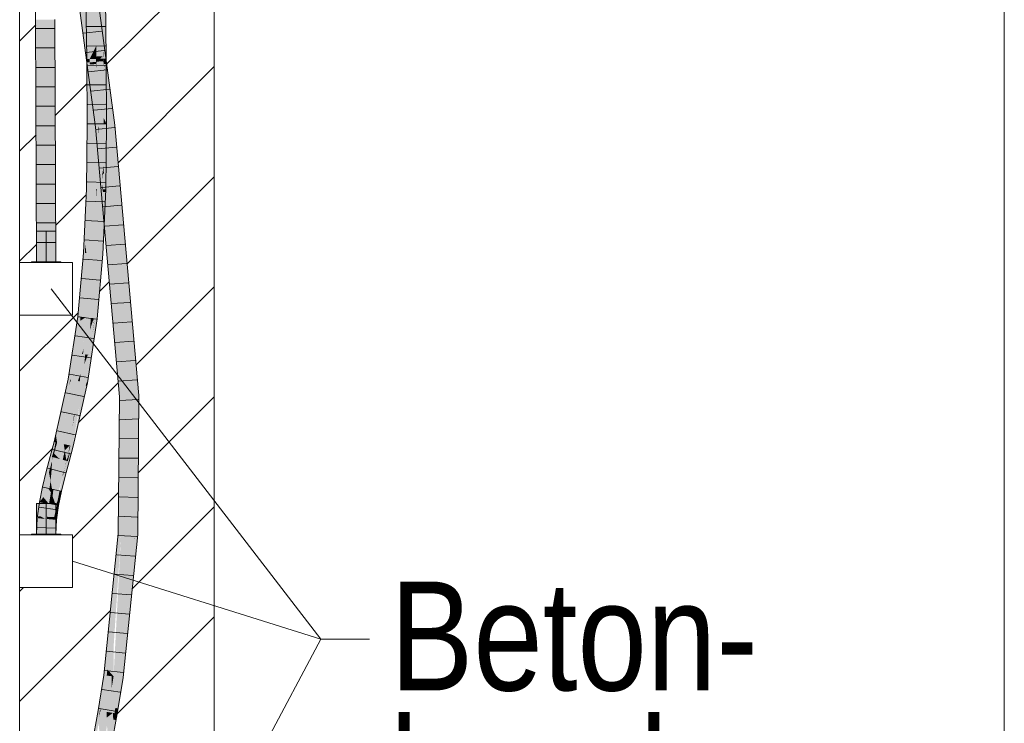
# Model space of a CAD drawing. Extents: x -420 to 300, y 62 to 1162.
# Tile 81 of 130: x 169.43 to 182.08, y 693.42 to 702.46. Entities that reach past the tile are written whole.
import ezdxf
from ezdxf.lldxf.tags import DXFTag

# ---------------------------------------------------------------- set-up
doc = ezdxf.new("R2010")
doc.units = 0
doc.layers.get('0').update_dxf_attribs({"lineweight": 35})
for name, color, linetype, lineweight, true_color in [('E_Betonbaudose', 1, 'Continuous', 13, 0xff0000), ('E_Detail_Beschriftung', 7, 'Continuous', 13, 0x009900), ('E_Detail_Wandschraffur', 7, 'Continuous', 5, 0xc0c0c0), ('E_Leerrohr 25-A06G9FCX8I', 7, 'Continuous', 9, 0xff8000), ('E_Leerrohr 25-Shading', 7, 'Continuous', 9, 0xff8000)]:
    doc.layers.add(name, color=color, linetype=linetype, lineweight=lineweight, true_color=true_color)
doc.layers.add('E_Detail_Linie_Text_Bem', color=7, linetype='Continuous', lineweight=13)
doc.styles.get("Standard").update_dxf_attribs({"font": 'ARIALN.TTF'})
tags = doc.linetypes.add('fein_strichliert', pattern=[4, 1, -2, 1]).pattern_tags.tags
tags[8:9] = [DXFTag(74, 4), DXFTag(75, 0), DXFTag(340, '0'), DXFTag(46, 0.0), DXFTag(50, 0.0), DXFTag(44, 0.0), DXFTag(45, 0.0)]
tags[6:7] = [DXFTag(74, 4), DXFTag(75, 0), DXFTag(340, '0'), DXFTag(46, 0.0), DXFTag(50, 0.0), DXFTag(44, 0.0), DXFTag(45, 0.0)]
tags[4:5] = [DXFTag(74, 4), DXFTag(75, 0), DXFTag(340, '0'), DXFTag(46, 0.0), DXFTag(50, 0.0), DXFTag(44, 0.0), DXFTag(45, 0.0)]
tags = doc.linetypes.add('fein_strichliert-A06G9FCV8I', pattern=[4, 1, -2, 1]).pattern_tags.tags
tags[8:9] = [DXFTag(74, 4), DXFTag(75, 0), DXFTag(340, '0'), DXFTag(46, 0.0), DXFTag(50, 0.0), DXFTag(44, 0.0), DXFTag(45, 0.0)]
tags[6:7] = [DXFTag(74, 4), DXFTag(75, 0), DXFTag(340, '0'), DXFTag(46, 0.0), DXFTag(50, 0.0), DXFTag(44, 0.0), DXFTag(45, 0.0)]
tags[4:5] = [DXFTag(74, 4), DXFTag(75, 0), DXFTag(340, '0'), DXFTag(46, 0.0), DXFTag(50, 0.0), DXFTag(44, 0.0), DXFTag(45, 0.0)]
tags = doc.linetypes.add('STRICHPUNKT2-A06G9FCY8I', pattern=[12.7, 6.35, -3.175, 0, -3.175]).pattern_tags.tags
tags[10:11] = [DXFTag(74, 4), DXFTag(75, 0), DXFTag(340, '0'), DXFTag(46, 0.0), DXFTag(50, 0.0), DXFTag(44, 0.0), DXFTag(45, 0.0)]
tags[8:9] = [DXFTag(74, 4), DXFTag(75, 0), DXFTag(340, '0'), DXFTag(46, 0.0), DXFTag(50, 0.0), DXFTag(44, 0.0), DXFTag(45, 0.0)]
tags[6:7] = [DXFTag(74, 4), DXFTag(75, 0), DXFTag(340, '0'), DXFTag(46, 0.0), DXFTag(50, 0.0), DXFTag(44, 0.0), DXFTag(45, 0.0)]
tags[4:5] = [DXFTag(74, 4), DXFTag(75, 0), DXFTag(340, '0'), DXFTag(46, 0.0), DXFTag(50, 0.0), DXFTag(44, 0.0), DXFTag(45, 0.0)]

# ---------------------------------------------------------------- blocks, each defined once
blk = doc.blocks.new('Shading-A06G9EZD8I', base_point=(169.783, 721.989))
at = {"layer": 'E_Leerrohr 25-Shading', "color": 43, "true_color": 0xd7ab7f}
for points in [[(170.476, 702.413), (170.416, 702.859), (170.454, 702.411), (170.405, 702.858)], [(170.169, 702.827), (170.295, 701.879), (170.182, 702.829), (170.296, 701.879)], [(170.182, 702.829), (170.327, 701.915), (170.205, 702.832)], [(170.182, 702.829), (170.296, 701.879), (170.33, 701.888), (170.331, 701.881)], [(170.182, 702.829), (170.33, 701.888), (170.327, 701.915)], [(170.314, 702.834), (170.277, 702.834), (170.326, 701.959), (170.29, 701.959)], [(170.326, 701.959), (170.314, 702.834), (170.326, 701.959)], [(170.508, 701.916), (170.405, 702.858), (170.494, 701.995), (170.38, 702.854)], [(170.501, 702.127), (170.499, 702.837), (170.491, 702.837)], [(170.54, 701.962), (170.527, 702.838), (170.506, 701.961), (170.499, 702.837)], [(170.501, 702.127), (170.504, 702.019), (170.499, 702.837), (170.505, 702.1)], [(169.642, 699.351), (169.679, 699.351), (169.629, 702.464), (169.666, 702.464)], [(169.87, 702.464), (169.843, 702.464), (169.864, 699.351), (169.844, 702.229)], [(169.87, 702.464), (169.864, 699.351), (169.892, 699.351)], [(169.892, 699.351), (169.879, 702.464), (169.87, 702.464)], [(170.454, 702.411), (170.486, 702.119), (170.476, 702.413), (170.515, 702.121)], [(169.844, 702.229), (169.856, 699.351), (169.864, 699.351)], [(170.515, 702.121), (170.486, 702.119), (170.536, 701.957), (170.504, 701.954)], [(170.504, 702.019), (170.501, 702.127), (170.504, 701.996)], [(170.501, 702.127), (170.503, 701.961), (170.505, 701.961)], [(170.504, 702.019), (170.506, 701.961), (170.505, 702.1)], [(170.494, 701.995), (170.503, 701.927), (170.506, 701.928)], [(170.505, 701.961), (170.506, 701.961), (170.504, 701.996), (170.504, 702.019)], [(170.326, 701.918), (170.326, 701.959), (170.29, 701.915), (170.29, 701.959)], [(170.329, 701.121), (170.326, 701.918), (170.295, 701.121), (170.29, 701.915)], [(170.295, 701.879), (170.308, 701.776), (170.296, 701.879)], [(170.296, 701.879), (170.308, 701.776), (170.331, 701.881), (170.437, 701.087)], [(170.326, 701.959), (170.326, 701.918), (170.326, 701.959), (170.326, 701.918)], [(170.33, 701.121), (170.331, 701.121), (170.326, 701.959)], [(170.326, 701.918), (170.329, 701.121), (170.326, 701.918), (170.33, 701.121)], [(170.503, 701.93), (170.505, 701.961), (170.504, 701.961)], [(170.503, 701.93), (170.508, 701.197), (170.505, 701.961), (170.506, 701.875)], [(170.503, 701.961), (170.503, 701.93), (170.504, 701.961)], [(170.503, 701.927), (170.522, 701.787), (170.506, 701.928), (170.508, 701.916)], [(170.54, 701.93), (170.536, 701.957), (170.507, 701.928), (170.504, 701.954)], [(170.505, 701.961), (170.506, 701.93), (170.506, 701.961), (170.506, 701.93)], [(170.54, 701.932), (170.54, 701.962), (170.506, 701.93), (170.506, 701.961)], [(170.507, 701.616), (170.542, 701.616), (170.506, 701.93), (170.54, 701.932)], [(170.506, 701.93), (170.506, 701.875), (170.506, 701.93)], [(170.544, 701.897), (170.54, 701.93), (170.51, 701.894), (170.507, 701.928)], [(170.51, 701.894), (170.522, 701.787), (170.544, 701.897), (170.649, 701.109)], [(170.354, 701.5), (170.308, 701.776), (170.361, 701.382)], [(170.437, 701.087), (170.308, 701.776), (170.423, 701.086)], [(170.649, 701.109), (170.522, 701.787), (170.613, 701.106)], [(170.508, 701.197), (170.545, 701.12), (170.507, 701.616), (170.542, 701.616)], [(170.423, 701.086), (170.354, 701.5), (170.4, 701.084), (170.361, 701.382)], [(170.295, 701.121), (170.295, 701.121), (170.287, 700.29), (170.284, 700.29)], [(170.287, 700.29), (170.313, 700.289), (170.295, 701.121), (170.329, 701.121)], [(170.329, 701.121), (170.313, 700.289), (170.33, 701.121), (170.315, 700.289)], [(170.33, 701.121), (170.315, 700.289), (170.331, 701.121), (170.317, 700.289)], [(170.317, 700.289), (170.321, 700.289), (170.331, 701.121)], [(170.423, 701.086), (170.465, 700.71), (170.437, 701.087), (170.447, 700.976)], [(170.545, 701.12), (170.508, 701.12), (170.534, 700.282), (170.497, 700.284)], [(170.545, 701.12), (170.508, 701.197), (170.508, 701.12)], [(170.905, 698.226), (170.649, 701.109), (170.921, 697.63), (170.613, 701.106)], [(170.4, 701.084), (170.469, 700.393), (170.423, 701.086), (170.448, 700.859)], [(170.469, 700.393), (170.4, 701.084), (170.476, 700.228)], [(170.465, 700.71), (170.49, 700.484), (170.447, 700.976)], [(170.448, 700.859), (170.494, 700.442), (170.49, 700.484)], [(170.494, 700.442), (170.448, 700.859), (170.509, 699.988), (170.469, 700.393)], [(170.469, 700.393), (170.476, 700.228), (170.509, 699.988), (170.513, 699.815)], [(170.494, 700.442), (170.509, 699.988), (170.503, 700.25)], [(170.499, 700.389), (170.494, 700.442), (170.506, 700.201)], [(170.539, 699.689), (170.514, 700.22), (170.506, 700.201), (170.499, 700.389)], [(170.287, 700.29), (170.284, 700.29), (170.258, 699.712)], [(170.258, 699.712), (170.272, 699.579), (170.287, 700.29), (170.313, 700.289)], [(170.313, 700.289), (170.272, 699.579), (170.315, 700.289), (170.273, 699.565)], [(170.315, 700.289), (170.273, 699.565), (170.317, 700.289), (170.276, 699.54)], [(170.317, 700.289), (170.276, 699.54), (170.321, 700.289), (170.28, 699.5)], [(170.28, 699.5), (170.283, 699.464), (170.321, 700.289)], [(170.471, 699.706), (170.496, 699.45), (170.496, 700.25), (170.532, 700.249)], [(170.496, 700.25), (170.503, 700.25), (170.497, 700.284), (170.503, 700.283)], [(170.503, 700.25), (170.532, 700.249), (170.503, 700.283), (170.534, 700.282)], [(170.509, 699.988), (170.523, 699.846), (170.503, 700.25)], [(170.529, 700.046), (170.514, 700.22), (170.557, 699.502), (170.539, 699.689)], [(170.539, 699.689), (170.506, 700.201), (170.523, 699.846)], [(170.513, 699.815), (170.539, 699.515), (170.509, 699.988), (170.523, 699.846)], [(170.529, 700.046), (170.557, 699.502), (170.544, 699.878), (170.572, 699.358)], [(170.539, 699.689), (170.523, 699.846), (170.556, 699.33), (170.539, 699.515)], [(170.572, 699.358), (170.744, 697.62), (170.544, 699.878)], [(170.247, 699.466), (170.265, 699.465), (170.258, 699.712), (170.272, 699.579)], [(170.471, 699.706), (170.46, 699.452), (170.461, 699.452)], [(170.496, 699.45), (170.471, 699.706), (170.461, 699.452)], [(170.272, 699.579), (170.265, 699.465), (170.273, 699.565), (170.267, 699.465)], [(170.557, 699.502), (170.539, 699.689), (170.581, 699.046), (170.556, 699.33)], [(170.265, 699.465), (170.247, 699.466), (170.174, 698.657)], [(170.174, 698.657), (170.176, 698.656), (170.265, 699.465), (170.267, 699.465)], [(170.267, 699.465), (170.176, 698.656), (170.271, 699.465), (170.182, 698.654)], [(170.271, 699.465), (170.182, 698.654), (170.278, 699.464), (170.191, 698.652)], [(170.278, 699.464), (170.191, 698.652), (170.283, 699.464), (170.202, 698.648)], [(170.202, 698.648), (170.209, 698.646), (170.283, 699.464)], [(170.273, 699.565), (170.267, 699.465), (170.276, 699.54), (170.271, 699.465)], [(170.276, 699.54), (170.271, 699.465), (170.28, 699.5), (170.278, 699.464)], [(170.278, 699.464), (170.283, 699.464), (170.28, 699.5)], [(170.461, 699.452), (170.46, 699.452), (170.394, 698.624), (170.385, 698.625)], [(170.476, 699.229), (170.496, 699.45), (170.443, 699.231), (170.461, 699.452)], [(170.557, 699.502), (170.581, 699.046), (170.572, 699.358), (170.599, 698.841)], [(170.599, 698.841), (170.708, 697.618), (170.572, 699.358), (170.744, 697.62)], [(170.394, 698.624), (170.421, 698.621), (170.443, 699.231), (170.476, 699.229)], [(170.104, 697.995), (170.088, 697.836), (170.209, 698.646)], [(170.202, 698.647), (170.123, 698.189), (170.209, 698.646), (170.104, 697.995)], [(170.191, 698.649), (170.141, 698.368), (170.202, 698.647), (170.123, 698.189)], [(170.154, 698.5), (170.161, 698.568), (170.135, 698.396)], [(170.181, 698.65), (170.154, 698.5), (170.191, 698.649), (170.141, 698.368)], [(170.161, 698.568), (170.154, 698.5), (170.176, 698.65), (170.181, 698.65)], [(170.176, 698.65), (170.173, 698.651), (170.161, 698.568)], [(170.173, 698.651), (170.176, 698.65), (170.174, 698.657), (170.176, 698.656)], [(170.176, 698.656), (170.176, 698.65), (170.182, 698.654), (170.181, 698.65)], [(170.182, 698.654), (170.181, 698.65), (170.191, 698.652), (170.191, 698.649)], [(170.191, 698.652), (170.191, 698.649), (170.202, 698.648), (170.202, 698.647)], [(170.202, 698.647), (170.209, 698.646), (170.202, 698.648)], [(170.298, 697.797), (170.421, 698.621), (170.285, 697.799), (170.394, 698.624)], [(170.351, 698.367), (170.39, 698.594), (170.385, 698.625), (170.394, 698.624)], [(170.351, 698.367), (170.385, 698.625), (170.374, 698.554)], [(170.381, 698.527), (170.39, 698.594), (170.383, 698.552)], [(170.135, 698.396), (170.078, 698.017), (170.154, 698.5), (170.141, 698.368)], [(170.381, 698.527), (170.359, 698.416), (170.332, 698.158), (170.34, 698.262)], [(170.374, 698.554), (170.348, 698.381), (170.351, 698.367), (170.335, 698.273)], [(170.359, 698.416), (170.381, 698.527), (170.383, 698.552)], [(170.141, 698.368), (170.078, 698.017), (170.063, 697.84), (170.052, 697.843)], [(170.141, 698.368), (170.063, 697.84), (170.123, 698.189)], [(170.327, 698.16), (170.359, 698.416), (170.315, 698.161)], [(170.348, 698.381), (170.315, 698.158), (170.335, 698.273)], [(170.123, 698.189), (170.063, 697.84), (170.104, 697.995), (170.078, 697.838)], [(170.34, 698.262), (170.282, 697.8), (170.332, 698.158), (170.285, 697.799)], [(170.957, 697.632), (170.905, 698.226), (170.95, 697.632)], [(170.905, 698.226), (170.921, 697.63), (170.95, 697.632)], [(170.279, 697.8), (170.325, 698.159), (170.275, 697.801), (170.32, 698.158)], [(170.275, 697.801), (170.32, 698.158), (170.291, 698.001), (170.315, 698.158)], [(170.327, 698.16), (170.325, 698.159), (170.282, 697.8), (170.279, 697.8)], [(170.32, 698.16), (170.315, 698.161), (170.32, 698.158), (170.315, 698.158)], [(170.325, 698.16), (170.32, 698.16), (170.325, 698.159), (170.32, 698.158)], [(170.325, 698.159), (170.327, 698.16), (170.325, 698.16)], [(170.078, 697.838), (170.088, 697.836), (170.104, 697.995)], [(170.291, 698.001), (170.262, 697.803), (170.266, 697.803)], [(170.275, 697.801), (170.291, 698.001), (170.266, 697.803)], [(170.088, 697.836), (169.902, 697.066), (169.903, 697.061)], [(170.088, 697.836), (170.062, 697.775), (169.902, 697.066), (169.961, 697.372)], [(169.908, 697.029), (170.088, 697.836), (169.903, 697.061)], [(170.019, 697.671), (170.052, 697.843), (169.983, 697.534)], [(170.052, 697.843), (170.019, 697.671), (170.063, 697.84)], [(170.063, 697.84), (170.019, 697.671), (170.078, 697.838), (170.062, 697.775)], [(170.062, 697.775), (170.088, 697.836), (170.078, 697.838)], [(170.143, 697.103), (170.275, 697.801), (170.211, 697.518), (170.266, 697.803)], [(170.179, 697.266), (170.279, 697.8), (170.143, 697.103), (170.275, 697.801)], [(170.211, 697.518), (170.262, 697.803), (170.165, 697.278), (170.169, 697.305)], [(170.169, 697.305), (170.262, 697.803), (170.195, 697.506)], [(170.282, 697.8), (170.279, 697.8), (170.197, 697.344), (170.179, 697.266)], [(170.197, 697.344), (170.201, 697.363), (170.282, 697.8), (170.285, 697.799)], [(170.266, 697.803), (170.262, 697.803), (170.211, 697.518)], [(170.298, 697.797), (170.285, 697.799), (170.289, 697.756), (170.277, 697.757)], [(170.062, 697.775), (170.019, 697.671), (169.961, 697.372)], [(170.277, 697.757), (170.259, 697.664), (170.289, 697.756), (170.249, 697.58)], [(169.983, 697.534), (169.961, 697.372), (170.019, 697.671)], [(170.259, 697.664), (170.201, 697.363), (170.249, 697.58)], [(170.744, 697.62), (170.708, 697.618), (170.696, 695.859), (170.694, 695.859)], [(170.73, 695.857), (170.744, 697.62), (170.696, 695.859)], [(170.95, 697.632), (170.921, 697.63), (170.94, 695.846), (170.907, 695.848)], [(170.944, 695.846), (170.957, 697.632), (170.94, 695.846), (170.95, 697.632)], [(169.957, 697.419), (169.932, 697.307), (169.902, 697.066), (169.898, 697.09)], [(169.983, 697.534), (169.957, 697.419), (169.961, 697.372), (169.932, 697.255)], [(170.195, 697.506), (170.08, 696.989), (170.093, 696.986)], [(170.108, 696.983), (170.195, 697.506), (170.093, 696.986)], [(170.14, 697.09), (170.143, 697.103), (170.155, 697.202), (170.211, 697.518)], [(170.211, 697.518), (170.165, 697.278), (170.155, 697.202)], [(169.898, 697.09), (169.932, 697.307), (169.895, 697.111), (169.901, 697.169)], [(169.932, 697.255), (169.902, 697.066), (169.961, 697.372)], [(170.169, 697.305), (170.108, 696.983), (170.165, 697.278)], [(169.901, 697.169), (169.892, 697.128), (169.895, 697.111)], [(170.165, 697.278), (170.108, 696.983), (170.155, 697.202), (170.116, 696.981)], [(170.116, 696.981), (170.14, 697.09), (170.155, 697.202)], [(169.892, 697.128), (169.872, 697.038), (169.878, 697.036)], [(169.895, 697.111), (169.892, 697.128), (169.887, 697.034), (169.878, 697.036)], [(169.898, 697.09), (169.895, 697.111), (169.889, 697.034), (169.887, 697.034)], [(169.889, 697.034), (169.897, 697.032), (169.898, 697.09), (169.902, 697.066)], [(169.898, 697.04), (169.897, 697.032), (169.903, 697.061), (169.908, 697.029)], [(169.902, 697.066), (169.898, 697.04), (169.903, 697.061)], [(169.878, 697.036), (169.872, 697.038), (169.842, 696.845), (169.821, 696.85)], [(169.887, 697.034), (169.878, 697.036), (169.875, 696.959), (169.842, 696.845)], [(169.875, 696.959), (169.842, 696.845), (169.853, 696.842)], [(169.853, 696.842), (169.866, 696.876), (169.875, 696.959), (169.878, 696.97)], [(169.866, 696.876), (169.897, 697.032), (169.878, 696.97)], [(169.897, 697.032), (169.866, 696.876), (169.871, 696.898)], [(169.869, 696.887), (169.908, 697.029), (169.897, 697.032)], [(169.887, 697.034), (169.875, 696.959), (169.881, 696.99)], [(169.881, 696.99), (169.875, 696.959), (169.878, 696.97)], [(169.889, 697.034), (169.881, 696.99), (169.897, 697.032), (169.878, 696.97)], [(169.889, 697.034), (169.887, 697.034), (169.881, 696.99)], [(170.039, 696.791), (170.077, 696.92), (170.029, 696.794), (170.033, 696.808)], [(170.033, 696.808), (170.077, 696.92), (170.08, 696.989), (170.093, 696.986)], [(170.033, 696.808), (170.08, 696.989), (170.049, 696.874)], [(170.046, 696.789), (170.077, 696.92), (170.039, 696.791)], [(170.062, 696.785), (170.108, 696.983), (170.046, 696.789), (170.093, 696.986)], [(170.062, 696.785), (170.116, 696.981), (170.062, 696.785), (170.108, 696.983)], [(169.842, 696.845), (169.821, 696.85), (169.804, 696.648), (169.769, 696.657)], [(169.804, 696.648), (169.853, 696.842), (169.842, 696.845)], [(169.804, 696.648), (169.804, 696.648), (169.853, 696.842), (169.844, 696.794)], [(169.844, 696.794), (169.857, 696.841), (169.853, 696.842)], [(169.866, 696.876), (169.853, 696.842), (169.857, 696.841)], [(169.866, 696.876), (169.869, 696.887), (169.871, 696.898)], [(170.027, 696.795), (169.976, 696.604), (170.022, 696.773)], [(170.001, 696.597), (170.046, 696.789), (169.982, 696.602), (170.039, 696.791)], [(169.984, 696.607), (170.039, 696.791), (170.029, 696.794)], [(170.011, 696.595), (170.062, 696.785), (170.001, 696.597), (170.046, 696.789)], [(170.029, 696.794), (170.007, 696.706), (170.015, 696.737)], [(170.029, 696.794), (170.028, 696.794), (170.007, 696.706), (170.022, 696.773)], [(170.028, 696.794), (170.027, 696.795), (170.022, 696.773)], [(170.049, 696.874), (170.027, 696.795), (170.039, 696.833), (170.03, 696.802)], [(170.03, 696.802), (170.027, 696.795), (170.028, 696.794)], [(170.029, 696.794), (170.033, 696.808), (170.028, 696.794), (170.03, 696.802)], [(170.03, 696.802), (170.033, 696.808), (170.039, 696.833)], [(169.976, 696.604), (169.977, 696.603), (170.022, 696.773), (170.007, 696.706)], [(169.977, 696.603), (169.982, 696.602), (170.007, 696.706)], [(170.007, 696.706), (169.982, 696.602), (170.015, 696.737), (169.984, 696.607)], [(169.804, 696.648), (169.769, 696.657), (169.756, 696.453), (169.721, 696.461)], [(169.977, 696.603), (169.976, 696.604), (169.929, 696.414)], [(169.931, 696.414), (169.982, 696.602), (169.929, 696.414), (169.977, 696.603)], [(169.94, 696.412), (169.96, 696.408), (169.982, 696.602), (170.001, 696.597)], [(169.965, 696.406), (170.011, 696.595), (169.96, 696.408), (170.001, 696.597)], [(169.731, 696.327), (169.756, 696.453), (169.68, 696.262), (169.721, 696.461)], [(169.931, 696.414), (169.891, 696.226), (169.94, 696.412), (169.915, 696.28)], [(169.929, 696.414), (169.891, 696.226), (169.931, 696.414), (169.891, 696.226)], [(169.915, 696.28), (169.951, 696.357), (169.94, 696.412), (169.96, 696.408)], [(169.951, 696.357), (169.957, 696.371), (169.96, 696.408), (169.965, 696.406)], [(169.731, 696.327), (169.68, 696.262), (169.706, 696.257)], [(169.716, 696.256), (169.731, 696.327), (169.706, 696.257)], [(169.891, 696.226), (169.905, 696.224), (169.915, 696.28)], [(169.905, 696.224), (169.951, 696.357), (169.915, 696.28)], [(169.905, 696.224), (169.906, 696.224), (169.951, 696.357), (169.949, 696.348)], [(169.906, 696.224), (169.923, 696.221), (169.957, 696.371), (169.932, 696.247)], [(169.949, 696.348), (169.957, 696.371), (169.951, 696.357)], [(169.706, 696.257), (169.68, 696.262), (169.66, 696.058), (169.653, 696.058)], [(169.693, 696.081), (169.716, 696.256), (169.666, 696.082), (169.706, 696.257)], [(169.869, 696.067), (169.904, 696.217), (169.891, 696.226), (169.905, 696.224)], [(169.906, 696.224), (169.87, 696.07), (169.923, 696.221), (169.888, 696.069)], [(169.923, 696.221), (169.888, 696.069), (169.927, 696.22), (169.906, 696.068)], [(169.904, 696.217), (169.906, 696.224), (169.905, 696.224)], [(169.923, 696.221), (169.927, 696.22), (169.932, 696.247)], [(169.66, 696.058), (169.653, 696.058), (169.642, 695.851)], [(169.679, 695.851), (169.689, 696.055), (169.642, 695.851), (169.66, 696.058)], [(169.66, 696.058), (169.689, 696.055), (169.666, 696.082), (169.693, 696.081)], [(169.88, 696.037), (169.865, 696.039), (169.864, 695.851), (169.856, 695.851)], [(169.892, 695.851), (169.902, 696.035), (169.864, 695.851), (169.88, 696.037)], [(169.865, 696.039), (169.88, 696.037), (169.869, 696.067), (169.884, 696.053)], [(169.87, 696.07), (169.869, 696.067), (169.888, 696.069), (169.884, 696.053)], [(169.88, 696.037), (169.902, 696.035), (169.884, 696.053)], [(169.888, 696.069), (169.884, 696.053), (169.906, 696.068), (169.902, 696.035)], [(170.643, 695.133), (170.633, 694.897), (170.73, 695.857)], [(170.696, 695.859), (170.659, 695.513), (170.73, 695.857), (170.643, 695.133)], [(170.659, 695.513), (170.696, 695.859), (170.69, 695.818)], [(170.696, 695.859), (170.694, 695.859), (170.69, 695.818)], [(170.722, 694.014), (170.758, 694.01), (170.904, 695.818), (170.898, 695.74)], [(170.904, 695.81), (170.898, 695.74), (170.902, 695.43), (170.807, 694.494)], [(170.904, 695.818), (170.898, 695.74), (170.904, 695.818), (170.904, 695.81)], [(170.924, 695.65), (170.907, 695.848), (170.902, 695.43), (170.904, 695.81)], [(170.904, 695.81), (170.907, 695.848), (170.904, 695.818)], [(170.907, 695.848), (170.924, 695.65), (170.94, 695.846)], [(170.924, 695.65), (170.944, 695.846), (170.94, 695.846)], [(170.898, 695.74), (170.758, 694.01), (170.807, 694.494)], [(170.638, 695.31), (170.611, 694.679), (170.659, 695.513), (170.633, 694.897)], [(170.585, 694.778), (170.554, 694.114), (170.638, 695.31), (170.611, 694.679)], [(170.546, 694.034), (170.554, 694.114), (170.51, 694.038), (170.585, 694.778)], [(170.472, 693.62), (170.471, 693.581), (170.546, 694.034)], [(170.478, 693.844), (170.472, 693.62), (170.51, 694.038), (170.546, 694.034)], [(170.665, 693.616), (170.722, 694.014), (170.716, 693.978)], [(170.665, 693.616), (170.693, 693.614), (170.722, 694.014), (170.758, 694.01)], [(170.656, 693.617), (170.665, 693.616), (170.716, 693.978)], [(170.478, 693.844), (170.435, 693.587), (170.456, 693.584)], [(170.456, 693.584), (170.465, 693.582), (170.478, 693.844), (170.472, 693.62)], [(170.386, 693.12), (170.435, 693.587), (170.35, 693.127)], [(170.386, 693.12), (170.441, 693.418), (170.435, 693.587), (170.456, 693.584)], [(170.442, 693.424), (170.441, 693.418), (170.471, 693.581)], [(170.465, 693.582), (170.448, 693.499), (170.471, 693.581), (170.442, 693.424)], [(170.456, 693.584), (170.448, 693.499), (170.465, 693.582)], [(170.465, 693.582), (170.471, 693.581), (170.472, 693.62)], [(170.667, 693.464), (170.681, 693.544), (170.63, 693.467), (170.645, 693.55)], [(170.681, 693.544), (170.693, 693.614), (170.645, 693.55), (170.656, 693.617)], [(170.564, 693.109), (170.6, 693.106), (170.63, 693.467), (170.667, 693.464)]]:
    blk.add_solid(points, dxfattribs=at)
at = {"layer": 'E_Leerrohr 25-Shading', "color": 31, "true_color": 0xfabd7f}
for points in [[(170.205, 702.832), (170.406, 701.991), (170.292, 702.843)], [(170.205, 702.832), (170.403, 701.92), (170.406, 701.991), (170.408, 701.921)], [(170.403, 701.92), (170.205, 702.832), (170.327, 701.915)], [(170.494, 701.995), (170.38, 702.854), (170.406, 701.991), (170.292, 702.843)], [(170.326, 701.959), (170.401, 702.107), (170.314, 702.834), (170.348, 702.835)], [(170.401, 702.107), (170.412, 702.128), (170.348, 702.835), (170.402, 702.836)], [(170.501, 702.127), (170.491, 702.837), (170.412, 702.128), (170.402, 702.836)], [(169.679, 699.351), (169.767, 699.351), (169.666, 702.464), (169.754, 702.464)], [(169.754, 702.464), (169.767, 699.351), (169.764, 702.464)], [(169.764, 702.464), (169.767, 699.351), (169.777, 702.464)], [(169.767, 699.351), (169.856, 699.351), (169.777, 702.464), (169.843, 702.464)], [(170.409, 701.96), (170.41, 701.991), (170.326, 701.959), (170.401, 702.107)], [(170.41, 701.991), (170.412, 702.128), (170.401, 702.107)], [(170.415, 701.96), (170.412, 702.128), (170.409, 701.96)], [(170.503, 701.961), (170.501, 702.127), (170.415, 701.96), (170.412, 702.128)], [(170.409, 701.921), (170.406, 701.991), (170.408, 701.921)], [(170.415, 701.921), (170.406, 701.991), (170.409, 701.921)], [(170.406, 701.991), (170.415, 701.921), (170.41, 701.991)], [(170.415, 701.921), (170.494, 701.995), (170.41, 701.991)], [(170.494, 701.995), (170.415, 701.921), (170.503, 701.927), (170.497, 701.305)], [(170.409, 701.96), (170.326, 701.959), (170.392, 701.12), (170.331, 701.121)], [(170.33, 701.888), (170.409, 701.894), (170.327, 701.915), (170.403, 701.92)], [(170.33, 701.888), (170.437, 701.087), (170.373, 701.891)], [(170.437, 701.087), (170.409, 701.894), (170.373, 701.891)], [(170.42, 701.12), (170.415, 701.96), (170.392, 701.12), (170.409, 701.96)], [(170.403, 701.92), (170.409, 701.894), (170.408, 701.921)], [(170.409, 701.894), (170.41, 701.894), (170.408, 701.921), (170.409, 701.921)], [(170.415, 701.921), (170.409, 701.921), (170.421, 701.837)], [(170.421, 701.837), (170.409, 701.921), (170.472, 701.091), (170.444, 701.088)], [(170.444, 701.088), (170.41, 701.894), (170.437, 701.087), (170.409, 701.894)], [(170.503, 701.93), (170.503, 701.961), (170.415, 701.924), (170.415, 701.96)], [(170.415, 701.96), (170.42, 701.12), (170.423, 701.12)], [(170.415, 701.924), (170.508, 701.12), (170.503, 701.93)], [(170.415, 701.924), (170.42, 701.448), (170.508, 701.12), (170.445, 701.12)], [(170.492, 701.346), (170.415, 701.921), (170.421, 701.837), (170.415, 701.921)], [(170.497, 701.305), (170.525, 701.096), (170.503, 701.927), (170.522, 701.787)], [(170.498, 701.094), (170.492, 701.342), (170.472, 701.091), (170.421, 701.837)], [(170.492, 701.346), (170.421, 701.837), (170.492, 701.342)], [(170.613, 701.106), (170.522, 701.787), (170.559, 701.1)], [(170.522, 701.787), (170.525, 701.096), (170.559, 701.1)], [(170.42, 701.448), (170.423, 701.12), (170.445, 701.12)], [(170.492, 701.342), (170.497, 701.305), (170.492, 701.346)], [(170.497, 701.305), (170.492, 701.342), (170.504, 701.094), (170.498, 701.094)], [(170.504, 701.094), (170.525, 701.096), (170.497, 701.305)], [(170.392, 701.12), (170.331, 701.121), (170.368, 700.287), (170.321, 700.289)], [(170.409, 700.286), (170.42, 701.12), (170.368, 700.287), (170.392, 701.12)], [(170.42, 701.12), (170.409, 700.286), (170.417, 700.286)], [(170.424, 700.286), (170.423, 701.12), (170.417, 700.286), (170.42, 701.12)], [(170.424, 700.286), (170.445, 701.12), (170.423, 701.12)], [(170.424, 700.286), (170.491, 700.284), (170.445, 701.12), (170.494, 700.447)], [(170.444, 701.088), (170.437, 701.087), (170.447, 700.976)], [(170.49, 700.484), (170.499, 700.539), (170.444, 701.088), (170.472, 701.091)], [(170.49, 700.484), (170.444, 701.088), (170.447, 700.976)], [(170.445, 701.12), (170.494, 700.447), (170.471, 701.12), (170.495, 700.484)], [(170.495, 700.484), (170.507, 701.12), (170.471, 701.12)], [(170.499, 700.539), (170.507, 700.595), (170.472, 701.091), (170.498, 701.094)], [(170.497, 700.429), (170.507, 701.12), (170.495, 700.484)], [(170.507, 701.12), (170.497, 700.413), (170.508, 701.12), (170.499, 700.389)], [(170.504, 701.094), (170.498, 701.094), (170.519, 700.485), (170.509, 700.485)], [(170.519, 700.485), (170.579, 700.487), (170.504, 701.094), (170.525, 701.096)], [(170.559, 701.1), (170.525, 701.096), (170.579, 700.487)], [(170.921, 697.63), (170.613, 701.106), (170.579, 700.487), (170.559, 701.1)], [(170.504, 700.485), (170.507, 700.595), (170.501, 700.484), (170.499, 700.539)], [(170.509, 700.485), (170.507, 700.595), (170.504, 700.485)], [(170.499, 700.539), (170.49, 700.484), (170.501, 700.484)], [(170.493, 700.484), (170.49, 700.484), (170.494, 700.442)], [(170.499, 700.421), (170.493, 700.484), (170.499, 700.389), (170.494, 700.442)], [(170.499, 700.484), (170.493, 700.484), (170.499, 700.421)], [(170.494, 700.447), (170.497, 700.413), (170.495, 700.484), (170.497, 700.429)], [(170.513, 700.257), (170.509, 700.485), (170.499, 700.421), (170.499, 700.484)], [(170.518, 700.485), (170.509, 700.485), (170.528, 700.085), (170.513, 700.257)], [(170.519, 700.485), (170.518, 700.485), (170.529, 700.09), (170.528, 700.085)], [(170.527, 700.485), (170.519, 700.485), (170.536, 700.15), (170.529, 700.09)], [(170.536, 700.15), (170.579, 700.487), (170.527, 700.485)], [(170.579, 700.487), (170.536, 700.15), (170.744, 697.62), (170.543, 699.916)], [(170.921, 697.63), (170.579, 700.487), (170.832, 697.625)], [(170.579, 700.487), (170.744, 697.62), (170.832, 697.625)], [(170.491, 700.284), (170.495, 700.284), (170.493, 700.398)], [(170.493, 700.398), (170.495, 700.284), (170.494, 700.447), (170.497, 700.413)], [(170.497, 700.413), (170.495, 700.284), (170.499, 700.389), (170.497, 700.284)], [(170.513, 700.257), (170.499, 700.421), (170.514, 700.22), (170.499, 700.389)], [(170.368, 700.287), (170.321, 700.289), (170.33, 699.461), (170.283, 699.464)], [(170.372, 699.458), (170.409, 700.286), (170.33, 699.461), (170.368, 700.287)], [(170.409, 700.286), (170.372, 699.458), (170.385, 699.457)], [(170.415, 700.187), (170.409, 700.286), (170.401, 699.456), (170.385, 699.457)], [(170.417, 700.286), (170.409, 700.286), (170.415, 700.187)], [(170.424, 700.286), (170.417, 700.286), (170.421, 700.095), (170.415, 700.187)], [(170.421, 700.095), (170.491, 700.284), (170.424, 700.286)], [(170.421, 700.095), (170.46, 699.452), (170.491, 700.284), (170.471, 699.706)], [(170.491, 700.284), (170.471, 699.706), (170.495, 700.284), (170.496, 700.25)], [(170.496, 700.25), (170.497, 700.284), (170.495, 700.284)], [(170.514, 700.22), (170.529, 700.046), (170.513, 700.257), (170.528, 700.085)], [(170.401, 699.456), (170.411, 699.455), (170.415, 700.187), (170.421, 700.095)], [(170.411, 699.455), (170.46, 699.452), (170.421, 700.095)], [(170.536, 700.15), (170.528, 700.085), (170.543, 699.916)], [(170.528, 700.085), (170.529, 700.046), (170.543, 699.916), (170.544, 699.878)], [(170.544, 699.878), (170.744, 697.62), (170.543, 699.916)], [(170.307, 699.462), (170.283, 699.464), (170.215, 698.646), (170.209, 698.646)], [(170.273, 698.639), (170.33, 699.461), (170.215, 698.646), (170.307, 699.462)], [(170.297, 698.636), (170.372, 699.458), (170.273, 698.639), (170.33, 699.461)], [(170.372, 699.458), (170.297, 698.636), (170.316, 698.634)], [(170.342, 698.63), (170.385, 699.457), (170.316, 698.634), (170.372, 699.458)], [(170.366, 698.628), (170.401, 699.456), (170.342, 698.63), (170.385, 699.457)], [(170.379, 698.626), (170.411, 699.455), (170.366, 698.628), (170.401, 699.456)], [(170.385, 698.625), (170.46, 699.452), (170.379, 698.626), (170.411, 699.455)], [(170.088, 697.836), (170.099, 697.834), (170.209, 698.646), (170.207, 698.594)], [(170.207, 698.594), (170.099, 697.834), (170.183, 698.013), (170.15, 697.824)], [(170.273, 698.639), (170.207, 698.594), (170.248, 698.384), (170.183, 698.013)], [(170.209, 698.646), (170.207, 698.594), (170.215, 698.646)], [(170.207, 698.594), (170.273, 698.639), (170.215, 698.646)], [(170.227, 698.166), (170.297, 698.636), (170.273, 698.639)], [(170.297, 698.636), (170.227, 698.166), (170.249, 698.232)], [(170.288, 698.352), (170.316, 698.634), (170.249, 698.232), (170.297, 698.636)], [(170.33, 698.477), (170.342, 698.63), (170.288, 698.352), (170.316, 698.634)], [(170.348, 698.381), (170.362, 698.575), (170.304, 698.159), (170.33, 698.477)], [(170.366, 698.628), (170.342, 698.63), (170.362, 698.575), (170.33, 698.477)], [(170.379, 698.626), (170.362, 698.575), (170.374, 698.554), (170.348, 698.381)], [(170.362, 698.575), (170.379, 698.626), (170.366, 698.628)], [(170.374, 698.554), (170.385, 698.625), (170.379, 698.626)], [(170.304, 698.159), (170.33, 698.477), (170.27, 698.162), (170.288, 698.352)], [(170.183, 698.013), (170.175, 697.82), (170.248, 698.384), (170.227, 698.166)], [(170.27, 698.162), (170.288, 698.352), (170.241, 698.165), (170.249, 698.232)], [(170.348, 698.381), (170.304, 698.159), (170.315, 698.158)], [(170.249, 698.232), (170.227, 698.166), (170.241, 698.165)], [(170.241, 698.165), (170.227, 698.166), (170.21, 697.913), (170.175, 697.82)], [(170.27, 698.162), (170.241, 698.165), (170.258, 698.037), (170.21, 697.913)], [(170.304, 698.159), (170.258, 698.037), (170.262, 697.803), (170.236, 697.808)], [(170.258, 698.037), (170.304, 698.159), (170.27, 698.162)], [(170.304, 698.159), (170.262, 697.803), (170.291, 698.001)], [(170.291, 698.001), (170.315, 698.158), (170.304, 698.159)], [(170.15, 697.824), (170.175, 697.82), (170.183, 698.013)], [(170.236, 697.808), (170.258, 698.037), (170.199, 697.815), (170.21, 697.913)], [(170.035, 697.481), (170.099, 697.834), (169.908, 697.029), (170.088, 697.836)], [(169.952, 697.019), (169.977, 697.013), (170.099, 697.834), (170.15, 697.824)], [(170.15, 697.824), (169.977, 697.013), (170.08, 697.393), (169.99, 697.01)], [(170.15, 697.824), (170.08, 697.393), (170.175, 697.82)], [(170.095, 697.39), (170.175, 697.82), (170.08, 697.393)], [(170.108, 697.238), (170.08, 696.989), (170.236, 697.808), (170.195, 697.506)], [(170.125, 697.383), (170.175, 697.82), (170.095, 697.39)], [(170.108, 697.238), (170.236, 697.808), (170.199, 697.815)], [(170.199, 697.815), (170.175, 697.82), (170.131, 697.382), (170.125, 697.383)], [(170.21, 697.913), (170.175, 697.82), (170.199, 697.815)], [(170.195, 697.506), (170.262, 697.803), (170.236, 697.808)], [(170.832, 697.625), (170.744, 697.62), (170.819, 695.853), (170.73, 695.857)], [(170.832, 697.625), (170.832, 697.625), (170.904, 695.848), (170.819, 695.853)], [(170.907, 695.848), (170.921, 697.63), (170.904, 695.848), (170.832, 697.625)], [(169.952, 697.019), (170.035, 697.481), (169.908, 697.029)], [(170.035, 697.481), (169.908, 697.029), (169.908, 697.029)], [(169.99, 697.01), (169.994, 697.009), (170.08, 697.393)], [(170.023, 697.003), (170.095, 697.39), (169.994, 697.009), (170.08, 697.393)], [(170.108, 697.238), (170.125, 697.383), (170.023, 697.003), (170.095, 697.39)], [(170.125, 697.383), (170.108, 697.238), (170.131, 697.382)], [(170.108, 697.238), (170.023, 697.003), (170.07, 696.992)], [(170.07, 696.992), (170.08, 696.989), (170.108, 697.238)], [(169.869, 696.887), (169.916, 696.842), (169.908, 697.029), (169.952, 697.019)], [(169.952, 697.019), (169.916, 696.842), (169.977, 697.013), (169.933, 696.826)], [(169.977, 697.013), (169.933, 696.826), (169.99, 697.01), (169.94, 696.819)], [(169.94, 696.819), (169.942, 696.818), (169.99, 697.01), (169.994, 697.009)], [(169.994, 697.009), (169.942, 696.818), (169.946, 696.817)], [(169.994, 697.009), (169.946, 696.817), (170.007, 696.927), (169.981, 696.807)], [(169.981, 696.807), (170.027, 696.795), (170.007, 696.927)], [(169.994, 697.009), (170.007, 696.927), (170.023, 697.003)], [(170.007, 696.927), (170.07, 696.992), (170.023, 697.003)], [(170.007, 696.927), (170.027, 696.795), (170.07, 696.992), (170.049, 696.874)], [(170.049, 696.874), (170.08, 696.989), (170.07, 696.992)], [(169.844, 696.794), (169.804, 696.648), (169.832, 696.641)], [(169.835, 696.64), (169.844, 696.794), (169.832, 696.641)], [(169.835, 696.64), (169.861, 696.84), (169.844, 696.794), (169.857, 696.841)], [(169.85, 696.636), (169.865, 696.839), (169.835, 696.64), (169.861, 696.84)], [(169.85, 696.636), (169.874, 696.63), (169.865, 696.839), (169.913, 696.826)], [(169.866, 696.876), (169.857, 696.841), (169.861, 696.84)], [(169.865, 696.839), (169.869, 696.887), (169.861, 696.84), (169.866, 696.876)], [(169.865, 696.839), (169.913, 696.826), (169.869, 696.887), (169.916, 696.842)], [(169.913, 696.826), (169.874, 696.63), (169.932, 696.82), (169.886, 696.627)], [(169.932, 696.82), (169.886, 696.627), (169.94, 696.818), (169.89, 696.626)], [(169.89, 696.626), (169.942, 696.818), (169.94, 696.818)], [(169.946, 696.817), (169.942, 696.818), (169.899, 696.624), (169.89, 696.626)], [(169.941, 696.613), (169.981, 696.807), (169.899, 696.624), (169.946, 696.817)], [(169.916, 696.842), (169.913, 696.826), (169.933, 696.826), (169.932, 696.82)], [(169.933, 696.826), (169.932, 696.82), (169.94, 696.819), (169.94, 696.818)], [(169.94, 696.818), (169.942, 696.818), (169.94, 696.819)], [(169.976, 696.604), (170.027, 696.795), (169.941, 696.613), (169.981, 696.807)], [(169.804, 696.646), (169.756, 696.453), (169.79, 696.446)], [(169.804, 696.646), (169.79, 696.446), (169.823, 696.54), (169.811, 696.441)], [(169.832, 696.641), (169.804, 696.648), (169.823, 696.54), (169.804, 696.646)], [(169.811, 696.441), (169.835, 696.435), (169.823, 696.54), (169.837, 696.463)], [(169.832, 696.641), (169.823, 696.54), (169.827, 696.573)], [(169.823, 696.54), (169.837, 696.463), (169.835, 696.64), (169.85, 696.636)], [(169.835, 696.64), (169.832, 696.641), (169.827, 696.573)], [(169.837, 696.463), (169.843, 696.434), (169.85, 696.636), (169.89, 696.626)], [(169.89, 696.626), (169.89, 696.626), (169.861, 696.43), (169.843, 696.434)], [(169.861, 696.43), (169.903, 696.42), (169.89, 696.626), (169.941, 696.613)], [(169.903, 696.42), (169.929, 696.414), (169.941, 696.613), (169.976, 696.604)], [(169.731, 696.327), (169.779, 696.269), (169.756, 696.453), (169.79, 696.446)], [(169.809, 696.418), (169.79, 696.446), (169.793, 696.253), (169.779, 696.269)], [(169.811, 696.441), (169.79, 696.446), (169.809, 696.418)], [(169.804, 696.241), (169.829, 696.389), (169.793, 696.253), (169.809, 696.418)], [(169.835, 696.435), (169.811, 696.441), (169.832, 696.384), (169.809, 696.418)], [(169.832, 696.384), (169.843, 696.434), (169.835, 696.435)], [(169.832, 696.384), (169.85, 696.337), (169.843, 696.434), (169.861, 696.43)], [(169.835, 696.435), (169.843, 696.434), (169.837, 696.463)], [(169.85, 696.337), (169.891, 696.226), (169.861, 696.43), (169.929, 696.414)], [(169.731, 696.327), (169.716, 696.256), (169.741, 696.251)], [(169.741, 696.251), (169.778, 696.245), (169.731, 696.327), (169.779, 696.269)], [(169.804, 696.241), (169.832, 696.384), (169.829, 696.389)], [(169.832, 696.384), (169.804, 696.241), (169.853, 696.232)], [(169.85, 696.337), (169.832, 696.384), (169.844, 696.296)], [(169.853, 696.232), (169.891, 696.226), (169.844, 696.296), (169.85, 696.337)], [(169.76, 696.048), (169.741, 696.251), (169.693, 696.081), (169.716, 696.256)], [(169.76, 696.048), (169.77, 696.047), (169.741, 696.251), (169.778, 696.245)], [(169.778, 696.245), (169.77, 696.047), (169.781, 696.075), (169.777, 696.047)], [(169.779, 696.269), (169.778, 696.245), (169.793, 696.253), (169.792, 696.243)], [(169.778, 696.245), (169.781, 696.075), (169.792, 696.243)], [(169.781, 696.075), (169.804, 696.241), (169.792, 696.243)], [(169.855, 696.071), (169.804, 696.241), (169.781, 696.075)], [(169.792, 696.243), (169.804, 696.241), (169.793, 696.253)], [(169.804, 696.241), (169.855, 696.071), (169.853, 696.232), (169.869, 696.07)], [(169.869, 696.067), (169.891, 696.226), (169.853, 696.232)], [(169.679, 695.851), (169.697, 695.851), (169.689, 696.055), (169.693, 696.054)], [(169.693, 696.081), (169.689, 696.055), (169.693, 696.054)], [(169.76, 696.048), (169.693, 696.081), (169.693, 696.054)], [(169.697, 695.851), (169.767, 695.851), (169.693, 696.054), (169.76, 696.048)], [(169.76, 696.048), (169.767, 695.851), (169.77, 696.047)], [(169.829, 696.042), (169.777, 696.047), (169.835, 695.851), (169.767, 695.851)], [(169.767, 695.851), (169.777, 696.047), (169.77, 696.047)], [(169.781, 696.075), (169.777, 696.047), (169.826, 696.073), (169.829, 696.042)], [(169.829, 696.042), (169.865, 696.039), (169.826, 696.073), (169.855, 696.071)], [(169.835, 695.851), (169.836, 695.851), (169.829, 696.042), (169.865, 696.039)], [(169.836, 695.851), (169.856, 695.851), (169.865, 696.039)], [(169.855, 696.071), (169.865, 696.039), (169.869, 696.07), (169.869, 696.067)], [(170.634, 694.401), (170.73, 695.857), (170.633, 694.897)], [(170.73, 695.857), (170.634, 694.024), (170.819, 695.853)], [(170.907, 695.848), (170.819, 695.853), (170.722, 694.014), (170.634, 694.024)], [(170.611, 694.679), (170.61, 694.051), (170.633, 694.897), (170.634, 694.401)], [(170.554, 694.114), (170.61, 694.051), (170.611, 694.679)], [(170.634, 694.401), (170.61, 694.051), (170.634, 694.024)], [(170.554, 694.033), (170.546, 694.034), (170.546, 693.568), (170.471, 693.581)], [(170.554, 694.114), (170.546, 694.034), (170.554, 694.033)], [(170.546, 693.568), (170.61, 694.026), (170.554, 694.033)], [(170.546, 693.568), (170.558, 693.566), (170.61, 694.026), (170.609, 693.87)], [(170.554, 694.033), (170.61, 694.026), (170.554, 694.114), (170.61, 694.051)], [(170.609, 693.87), (170.634, 694.024), (170.61, 694.026)], [(170.609, 693.87), (170.645, 693.55), (170.634, 694.023), (170.656, 693.617)], [(170.61, 694.026), (170.634, 694.024), (170.61, 694.051)], [(170.656, 693.617), (170.722, 694.014), (170.634, 694.023), (170.634, 694.024)], [(170.609, 693.87), (170.558, 693.566), (170.625, 693.554)], [(170.645, 693.55), (170.609, 693.87), (170.625, 693.554)], [(170.441, 693.418), (170.546, 693.568), (170.471, 693.581)], [(170.441, 693.418), (170.473, 693.103), (170.546, 693.568), (170.545, 693.494)], [(170.545, 693.494), (170.558, 693.566), (170.546, 693.568)], [(170.545, 693.494), (170.625, 693.554), (170.558, 693.566)], [(170.545, 693.494), (170.564, 693.109), (170.625, 693.554), (170.63, 693.467)], [(170.63, 693.467), (170.645, 693.55), (170.625, 693.554)], [(170.545, 693.494), (170.473, 693.103), (170.545, 693.491), (170.477, 693.103)], [(170.477, 693.103), (170.506, 693.097), (170.545, 693.491), (170.55, 693.401)]]:
    blk.add_solid(points, dxfattribs=at)
at = {"layer": 'E_Leerrohr 25-Shading', "color": 31, "true_color": 0xecb67f}
for points in [[(169.767, 699.745), (169.642, 699.745), (169.767, 699.351), (169.642, 699.351)], [(169.892, 699.745), (169.767, 699.745), (169.892, 699.351), (169.767, 699.351)], [(169.767, 699.351), (169.577, 699.351), (169.767, 699.345), (169.577, 699.345)], [(169.8, 699.351), (169.767, 699.351), (169.8, 699.345), (169.767, 699.345)], [(169.957, 699.345), (169.957, 699.351), (169.8, 699.345), (169.8, 699.351)], [(169.767, 696.245), (169.642, 696.245), (169.767, 695.851), (169.642, 695.851)], [(169.892, 696.245), (169.767, 696.245), (169.892, 695.851), (169.767, 695.851)], [(169.767, 695.851), (169.577, 695.851), (169.767, 695.845), (169.577, 695.845)], [(169.8, 695.851), (169.767, 695.851), (169.8, 695.845), (169.767, 695.845)], [(169.957, 695.845), (169.957, 695.851), (169.8, 695.845), (169.8, 695.851)]]:
    blk.add_solid(points, dxfattribs=at)
blk = doc.blocks.new('Referenz-A06G9FCZ8I')
at = {"layer": 'E_Betonbaudose', "linetype": 'Continuous', "ltscale": 0.13}
for p, q in [((169.427, 698.665), (169.427, 699.345)), ((169.427, 699.345), (170.107, 699.345)), ((170.107, 699.345), (170.107, 698.665)), ((170.107, 698.665), (169.427, 698.665)), ((169.427, 695.165), (169.427, 695.845)), ((169.427, 695.845), (170.107, 695.845)), ((170.107, 695.845), (170.107, 695.165)), ((170.107, 695.165), (169.427, 695.165))]:
    blk.add_line(p, q, dxfattribs=at)
at = {"layer": 'E_Detail_Linie_Text_Bem', "linetype": 'fein_strichliert-A06G9FCV8I', "ltscale": 0.65}
blk.add_line((182.08, 681.115), (182.08, 742.432), dxfattribs=at)
at = {"layer": 'E_Detail_Linie_Text_Bem', "linetype": 'Continuous', "ltscale": 0.13}
for p, q in [((171.927, 723.005), (171.927, 683.005)), ((169.427, 683.005), (169.427, 711.005))]:
    blk.add_line(p, q, dxfattribs=at)
at = {"layer": 'E_Detail_Linie_Text_Bem', "color": 0, "linetype": 'Continuous', "ltscale": 0.13}
for p, q in [((169.833, 699.005), (173.298, 694.503)), ((170.107, 695.505), (173.298, 694.503)), ((169.833, 688.005), (173.298, 694.503)), ((173.298, 694.503), (173.921, 694.503))]:
    blk.add_line(p, q, dxfattribs=at)
at = {"layer": 'E_Detail_Wandschraffur', "linetype": 'fein_strichliert', "ltscale": 0.13}
for p, q in [((170.545, 701.892), (171.927, 703.274)), ((169.885, 701.231), (170.292, 701.638)), ((169.427, 700.774), (169.638, 700.985)), ((170.807, 699.326), (171.927, 700.446)), ((170.453, 698.971), (170.577, 699.095)), ((170.117, 698.636), (170.177, 698.695)), ((169.427, 697.946), (170.117, 698.636)), ((171.347, 697.037), (171.927, 697.617)), ((170.95, 696.64), (171.347, 697.037)), ((170.107, 695.797), (170.698, 696.388)), ((169.427, 695.117), (169.475, 695.165)), ((170.681, 693.543), (171.927, 694.789))]:
    blk.add_line(p, q, dxfattribs=at)
at = {"layer": 'E_Detail_Wandschraffur', "linetype": 'ByBlock', "ltscale": 0.13}
for p, q in [((169.427, 702.188), (169.635, 702.396)), ((170.692, 700.625), (171.927, 701.86)), ((169.89, 699.823), (170.281, 700.213)), ((169.427, 699.36), (169.642, 699.574)), ((170.922, 698.026), (171.927, 699.032)), ((170.184, 697.288), (170.692, 697.796)), ((169.427, 696.532), (169.849, 696.953)), ((170.961, 695.237), (171.927, 696.203)), ((170.873, 695.149), (170.961, 695.237)), ((169.427, 693.703), (170.594, 694.87))]:
    blk.add_line(p, q, dxfattribs=at)
at = {"layer": 'E_Leerrohr 25-A06G9FCX8I', "linetype": 'Continuous', "ltscale": 0.13}
for p, q in [((169.629, 702.463), (169.626, 705.412)), ((170.416, 702.859), (170.649, 701.109)), ((170.169, 702.827), (170.4, 701.084)), ((170.277, 702.834), (170.29, 701.959)), ((170.527, 702.838), (170.54, 701.962)), ((169.642, 699.351), (169.629, 702.463)), ((169.892, 699.351), (169.879, 702.464)), ((170.291, 702.374), (170.526, 702.377)), ((169.872, 702.351), (169.637, 702.351)), ((170.248, 702.289), (170.481, 702.317)), ((169.873, 702.101), (169.638, 702.101)), ((170.295, 702.124), (170.53, 702.127)), ((170.281, 702.041), (170.514, 702.069)), ((169.874, 701.851), (169.639, 701.851)), ((170.29, 701.959), (170.295, 701.121)), ((170.298, 701.874), (170.533, 701.877)), ((170.54, 701.962), (170.545, 701.12)), ((170.313, 701.794), (170.547, 701.821)), ((169.876, 701.601), (169.641, 701.601)), ((170.299, 701.625), (170.534, 701.626)), ((170.346, 701.547), (170.58, 701.572)), ((169.877, 701.351), (169.642, 701.351)), ((170.301, 701.375), (170.536, 701.376)), ((170.379, 701.299), (170.613, 701.324)), ((169.878, 701.101), (169.643, 701.101)), ((170.295, 701.121), (170.284, 700.29)), ((170.302, 701.126), (170.537, 701.125)), ((170.545, 701.12), (170.534, 700.282)), ((170.649, 701.109), (170.957, 697.632)), ((170.4, 701.084), (170.708, 697.618)), ((170.411, 701.052), (170.645, 701.076)), ((169.879, 700.851), (169.644, 700.851)), ((170.299, 700.877), (170.534, 700.874)), ((170.433, 700.803), (170.667, 700.826)), ((169.88, 700.601), (169.645, 700.601)), ((170.296, 700.628), (170.531, 700.623)), ((170.455, 700.554), (170.689, 700.577)), ((169.881, 700.351), (169.646, 700.351)), ((170.293, 700.379), (170.528, 700.372)), ((170.284, 700.29), (170.247, 699.466)), ((170.477, 700.306), (170.711, 700.328)), ((170.534, 700.282), (170.496, 699.449)), ((169.882, 700.101), (169.647, 700.101)), ((170.284, 700.13), (170.519, 700.121)), ((170.499, 700.057), (170.733, 700.078)), ((169.883, 699.851), (169.648, 699.851)), ((170.273, 699.882), (170.508, 699.87)), ((170.521, 699.809), (170.755, 699.829)), ((169.642, 699.745), (169.642, 699.351)), ((169.716, 699.745), (169.642, 699.745)), ((169.819, 699.745), (169.716, 699.745)), ((169.892, 699.745), (169.819, 699.745)), ((169.892, 699.351), (169.892, 699.745)), ((169.884, 699.601), (169.649, 699.601)), ((170.262, 699.633), (170.497, 699.619)), ((170.543, 699.56), (170.777, 699.579)), ((170.247, 699.466), (170.173, 698.651)), ((170.496, 699.449), (170.421, 698.621)), ((169.577, 699.351), (169.577, 699.345)), ((169.689, 699.351), (169.577, 699.351)), ((169.689, 699.345), (169.577, 699.345)), ((169.716, 699.351), (169.642, 699.351)), ((169.892, 699.351), (169.642, 699.351)), ((169.846, 699.351), (169.689, 699.351)), ((169.846, 699.345), (169.689, 699.345)), ((169.819, 699.351), (169.716, 699.351)), ((169.892, 699.351), (169.819, 699.351)), ((169.957, 699.351), (169.846, 699.351)), ((169.957, 699.345), (169.846, 699.345)), ((169.957, 699.345), (169.957, 699.351)), ((170.247, 699.385), (170.482, 699.368)), ((170.565, 699.311), (170.799, 699.33)), ((170.225, 699.138), (170.459, 699.117)), ((170.587, 699.063), (170.821, 699.08)), ((170.202, 698.891), (170.436, 698.867)), ((170.609, 698.814), (170.843, 698.831)), ((170.173, 698.651), (170.052, 697.843)), ((170.18, 698.644), (170.413, 698.616)), ((170.421, 698.621), (170.298, 697.797)), ((170.631, 698.565), (170.866, 698.582)), ((170.143, 698.399), (170.376, 698.366)), ((170.653, 698.317), (170.888, 698.332)), ((170.106, 698.154), (170.338, 698.117)), ((170.675, 698.068), (170.91, 698.083)), ((170.052, 697.843), (169.872, 697.038)), ((170.069, 697.909), (170.301, 697.867)), ((170.697, 697.82), (170.932, 697.833)), ((170.298, 697.797), (170.116, 696.981)), ((170.02, 697.666), (170.251, 697.621)), ((170.708, 697.618), (170.694, 695.859)), ((170.715, 697.571), (170.949, 697.583)), ((170.957, 697.632), (170.944, 695.846)), ((169.966, 697.423), (170.196, 697.375)), ((170.713, 697.323), (170.948, 697.332)), ((169.912, 697.181), (170.141, 697.13)), ((170.711, 697.075), (170.946, 697.08)), ((169.872, 697.038), (169.821, 696.85)), ((169.854, 696.941), (170.081, 696.884)), ((170.116, 696.981), (170.062, 696.785)), ((169.821, 696.85), (169.769, 696.657)), ((170.709, 696.827), (170.944, 696.828)), ((169.789, 696.701), (170.016, 696.641)), ((170.062, 696.785), (170.011, 696.595)), ((169.769, 696.657), (169.721, 696.461)), ((170.011, 696.595), (169.965, 696.406)), ((170.707, 696.578), (170.942, 696.576)), ((169.721, 696.461), (169.68, 696.262)), ((169.727, 696.454), (169.956, 696.403)), ((169.965, 696.406), (169.927, 696.22)), ((170.705, 696.33), (170.94, 696.324)), ((169.642, 696.245), (169.642, 695.851)), ((169.716, 696.245), (169.642, 696.245)), ((169.68, 696.262), (169.653, 696.058)), ((169.679, 696.2), (169.912, 696.166)), ((169.819, 696.245), (169.716, 696.245)), ((169.892, 696.245), (169.819, 696.245)), ((169.892, 695.851), (169.892, 696.245)), ((169.927, 696.22), (169.902, 696.035)), ((169.653, 696.058), (169.642, 695.851)), ((169.902, 696.035), (169.892, 695.851)), ((170.703, 696.082), (170.938, 696.072)), ((169.654, 695.939), (169.889, 695.93)), ((169.577, 695.851), (169.577, 695.845)), ((169.689, 695.851), (169.577, 695.851)), ((169.689, 695.845), (169.577, 695.845)), ((169.716, 695.851), (169.642, 695.851)), ((169.642, 695.851), (169.892, 695.851)), ((169.846, 695.851), (169.689, 695.851)), ((169.846, 695.845), (169.689, 695.845)), ((169.819, 695.851), (169.716, 695.851)), ((169.892, 695.851), (169.819, 695.851)), ((169.957, 695.851), (169.846, 695.851)), ((169.957, 695.845), (169.846, 695.845)), ((169.957, 695.845), (169.957, 695.851)), ((170.694, 695.859), (170.51, 694.038)), ((170.699, 695.834), (170.934, 695.821)), ((170.944, 695.846), (170.758, 694.01)), ((170.674, 695.586), (170.908, 695.571)), ((170.649, 695.338), (170.883, 695.322)), ((170.624, 695.091), (170.858, 695.072)), ((170.599, 694.843), (170.833, 694.822)), ((170.574, 694.595), (170.807, 694.573)), ((170.549, 694.347), (170.782, 694.323)), ((170.51, 694.038), (170.435, 693.587)), ((170.523, 694.099), (170.757, 694.073)), ((170.758, 694.01), (170.681, 693.544)), ((170.487, 693.855), (170.72, 693.823)), ((170.435, 693.587), (170.35, 693.127)), ((170.447, 693.612), (170.679, 693.573)), ((170.681, 693.544), (170.596, 693.08))]:
    blk.add_line(p, q, dxfattribs=at)
at = {"layer": 'E_Leerrohr 25-A06G9FCX8I', "linetype": 'STRICHPUNKT2-A06G9FCY8I', "lineweight": 5, "ltscale": 0.13}
for p, q in [((169.767, 699.351), (169.767, 699.745)), ((169.767, 695.851), (169.767, 696.245))]:
    blk.add_line(p, q, dxfattribs=at)
at = {"layer": 'E_Detail_Beschriftung', "linetype": 'Continuous', "ltscale": 0.13, "char_height": 1.4, "attachment_point": 1}
for s, insert in [('{\\fArial Narrow;Beton-}', (174.188, 695.243)), ('{\\fArial Narrow;baudose}', (174.188, 693.493))]:
    blk.add_mtext(s, dxfattribs=dict(at, insert=insert))

msp = doc.modelspace()

# ---------------------------------------------------------------- block references
at = {"color": 8, "lineweight": 25, "ltscale": 0.25, "true_color": 0x808080}
msp.add_blockref('Referenz-A06G9FCZ8I', (0, 0), dxfattribs=at)
msp.add_blockref('Shading-A06G9EZD8I', (169.783, 721.989))

doc.saveas('drawing.dxf')
